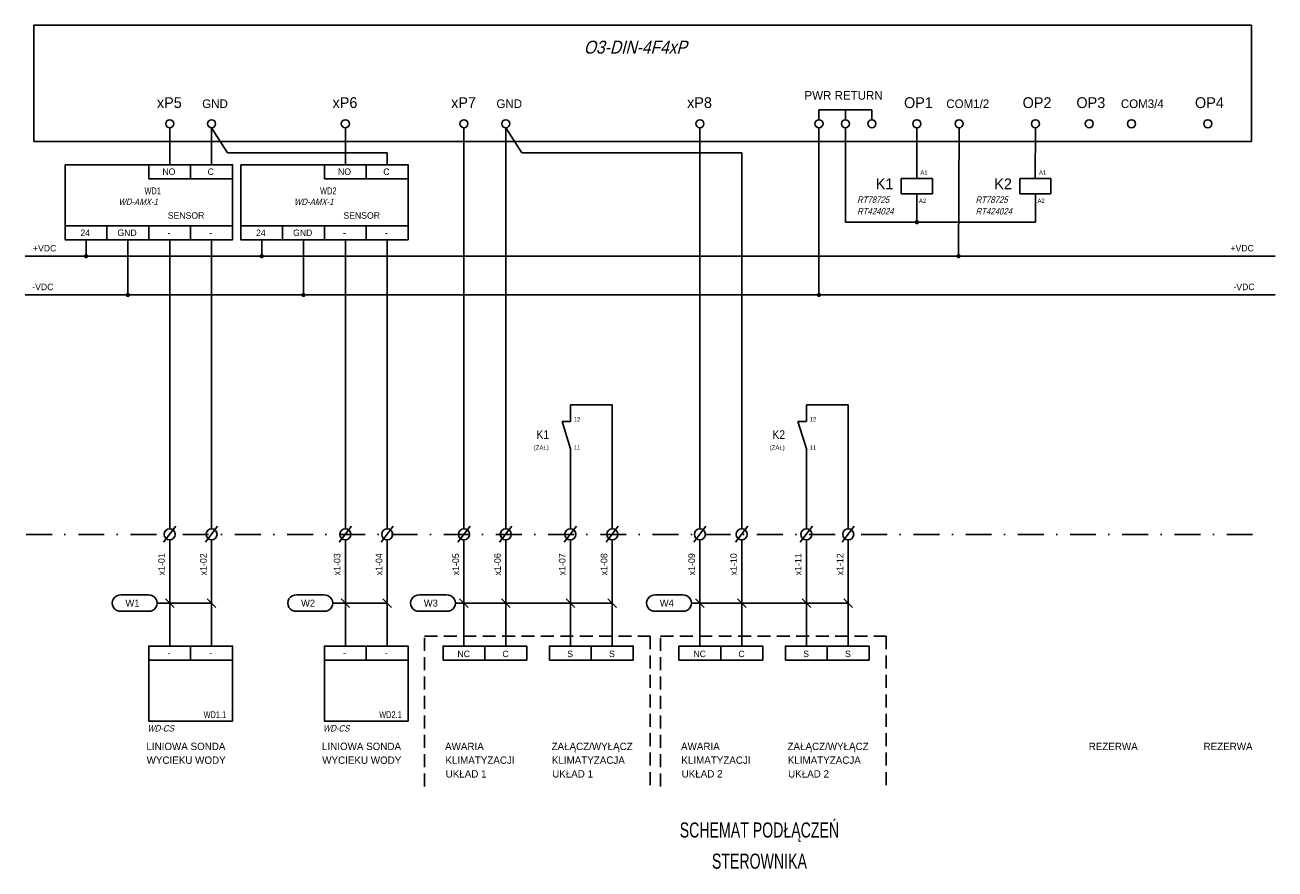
# Model space of a CAD drawing. Extents: x 5 to 295, y 3 to 199.
import ezdxf
from ezdxf.enums import TextEntityAlignment as Align

# ---------------------------------------------------------------- set-up
doc = ezdxf.new("R2010")
doc.units = 0
doc.header["$LTSCALE"] = 12
doc.header["$MEASUREMENT"] = 0
for name, pattern in [('DASHDOT', [1, 0.5, -0.25, 0, -0.25]), ('DASHDOTX2', [2, 1, -0.5, 0, -0.5]), ('HIDDEN', [0.375, 0.25, -0.125]), ('SOLID', [0])]:
    doc.linetypes.add(name, pattern=pattern)
doc.layers.get('0').update_dxf_attribs({"color": 3, "linetype": 'CONTINUOUS'})
for name, color, linetype in [('GROSZEK', 2, 'CONTINUOUS'), ('KONTUR', 7, 'CONTINUOUS'), ('OPISY', 3, 'CONTINUOUS'), ('OSIE', 2, 'DASHDOT'), ('WYMIARY', 1, 'CONTINUOUS')]:
    doc.layers.add(name, color=color, linetype=linetype)
doc.styles.add('POLSKIS', font='POLSKIS')

msp = doc.modelspace()

# ---------------------------------------------------------------- linework, layer by layer
at = {"color": 2}
for p, q in [((207.91, 163.54), (215.11, 163.54)), ((207.91, 159.94), (207.91, 163.54)), ((215.11, 163.54), (215.11, 159.94)), ((235.4, 163.54), (242.6, 163.54)), ((235.4, 159.94), (235.4, 163.54)), ((242.6, 163.54), (242.6, 159.94)), ((215.11, 159.94), (207.91, 159.94)), ((242.6, 159.94), (235.4, 159.94))]:
    msp.add_line(p, q, dxfattribs=at)
for centre in [(38.32, 176.21), (48.02, 176.21), (79.03, 176.21), (106.52, 176.21), (116.22, 176.21), (161.22, 176.21), (188.82, 176.21), (194.95, 176.21), (201.09, 176.21), (211.51, 176.21), (221.31, 176.21), (239, 176.21), (251.47, 176.21), (261.27, 176.21), (278.96, 176.21)]:
    msp.add_circle(centre, 0.937)
at = {"layer": 'GROSZEK', "color": 3}
for p, q in [((27.05, 67), (33.3, 67)), ((67.76, 67), (74.01, 67)), ((96.22, 67), (102.47, 67)), ((150.92, 67), (157.17, 67)), ((35.39, 65.12), (48.02, 65.12)), ((39.31, 64.12), (37.33, 66.11)), ((49.01, 64.12), (47.03, 66.11)), ((76.1, 65.12), (88.73, 65.12)), ((80.02, 64.12), (78.04, 66.11)), ((89.72, 64.12), (87.74, 66.11)), ((104.56, 65.12), (140.9, 65.12)), ((107.52, 64.13), (105.53, 66.11)), ((117.22, 64.13), (115.23, 66.11)), ((132.2, 64.13), (130.21, 66.11)), ((141.9, 64.13), (139.91, 66.11)), ((159.26, 65.12), (195.6, 65.12)), ((162.22, 64.13), (160.23, 66.11)), ((171.92, 64.13), (169.93, 66.11)), ((186.9, 64.13), (184.91, 66.11)), ((196.6, 64.13), (194.61, 66.11)), ((27.05, 63.23), (33.3, 63.23)), ((67.76, 63.23), (74.01, 63.23)), ((96.22, 63.23), (102.47, 63.23)), ((150.92, 63.23), (157.17, 63.23))]:
    msp.add_line(p, q, dxfattribs=at)
for centre, start, end in [((26.86, 65.12), 84.1439, 275.8561), ((33.5, 65.12), 264.1439, 95.8561), ((67.57, 65.12), 84.1439, 275.8561), ((74.21, 65.12), 264.1439, 95.8561), ((96.02, 65.12), 84.1439, 275.8561), ((102.66, 65.12), 264.1439, 95.8561), ((150.72, 65.12), 84.1439, 275.8561), ((157.36, 65.12), 264.1439, 95.8561)]:
    msp.add_arc(centre, 1.89, start, end, dxfattribs=at)
at = {"layer": 'KONTUR'}
for p, q in [((6.82, 199.09), (289.12, 199.09)), ((6.82, 172.08), (6.82, 199.09)), ((289.12, 199.09), (289.12, 172.08)), ((289.12, 172.08), (6.82, 172.08)), ((14.07, 166.7), (14.07, 149.3)), ((54.78, 166.7), (54.78, 149.3))]:
    msp.add_line(p, q, dxfattribs=at)
at = {"layer": 'KONTUR', "color": 1}
for p, q in [((188.82, 177.15), (188.82, 179.42)), ((188.82, 179.42), (201.09, 179.42)), ((194.95, 177.15), (194.95, 179.42)), ((201.09, 179.42), (201.09, 177.15)), ((188.82, 175.28), (188.82, 136.54)), ((194.95, 175.28), (194.95, 153.4))]:
    msp.add_line(p, q, dxfattribs=at)
at = {"layer": 'KONTUR', "color": 7}
for points in [[(14.07, 166.7), (52.87, 166.7), (52.87, 149.31), (14.07, 149.31)], [(33.47, 163.45), (43.17, 163.45), (43.17, 166.7), (33.47, 166.7)], [(43.17, 163.45), (52.87, 163.45), (52.87, 166.7), (43.17, 166.7)], [(52.87, 163.45), (52.87, 163.45), (52.87, 166.7), (52.87, 166.7)], [(52.87, 163.45), (52.87, 163.45), (52.87, 166.7), (52.87, 166.7)], [(54.78, 166.7), (93.58, 166.7), (93.58, 149.31), (54.78, 149.31)], [(74.18, 163.45), (83.88, 163.45), (83.88, 166.7), (74.18, 166.7)], [(83.88, 163.45), (93.58, 163.45), (93.58, 166.7), (83.88, 166.7)], [(93.58, 163.45), (93.58, 163.45), (93.58, 166.7), (93.58, 166.7)], [(93.58, 163.45), (93.58, 163.45), (93.58, 166.7), (93.58, 166.7)], [(14.07, 149.31), (23.77, 149.31), (23.77, 152.55), (14.07, 152.55)], [(23.77, 149.31), (33.47, 149.31), (33.47, 152.55), (23.77, 152.55)], [(33.47, 149.31), (43.17, 149.31), (43.17, 152.55), (33.47, 152.55)], [(43.17, 149.31), (52.87, 149.31), (52.87, 152.55), (43.17, 152.55)], [(52.87, 149.31), (52.87, 149.31), (52.87, 152.55), (52.87, 152.55)], [(52.87, 149.31), (52.87, 149.31), (52.87, 152.55), (52.87, 152.55)], [(54.78, 149.31), (64.48, 149.31), (64.48, 152.55), (54.78, 152.55)], [(64.48, 149.31), (74.18, 149.31), (74.18, 152.55), (64.48, 152.55)], [(74.18, 149.31), (83.88, 149.31), (83.88, 152.55), (74.18, 152.55)], [(83.88, 149.31), (93.58, 149.31), (93.58, 152.55), (83.88, 152.55)], [(93.58, 149.31), (93.58, 149.31), (93.58, 152.55), (93.58, 152.55)], [(93.58, 149.31), (93.58, 149.31), (93.58, 152.55), (93.58, 152.55)], [(33.47, 51.92), (43.17, 51.92), (43.17, 55.16), (33.47, 55.16)], [(43.17, 51.92), (52.87, 51.92), (52.87, 55.16), (43.17, 55.16)], [(52.87, 51.92), (52.87, 51.92), (52.87, 55.16), (52.87, 55.16)], [(52.87, 51.92), (52.87, 51.92), (52.87, 55.16), (52.87, 55.16)], [(74.18, 51.92), (83.88, 51.92), (83.88, 55.16), (74.18, 55.16)], [(83.88, 51.92), (93.58, 51.92), (93.58, 55.16), (83.88, 55.16)], [(93.58, 51.92), (93.58, 51.92), (93.58, 55.16), (93.58, 55.16)], [(93.58, 51.92), (93.58, 51.92), (93.58, 55.16), (93.58, 55.16)], [(101.67, 51.92), (111.37, 51.92), (111.37, 55.16), (101.67, 55.16)], [(111.37, 51.92), (121.07, 51.92), (121.07, 55.16), (111.37, 55.16)], [(126.35, 51.92), (136.05, 51.92), (136.05, 55.16), (126.35, 55.16)], [(136.05, 51.92), (145.75, 51.92), (145.75, 55.16), (136.05, 55.16)], [(156.37, 51.92), (166.07, 51.92), (166.07, 55.16), (156.37, 55.16)], [(166.07, 51.92), (175.77, 51.92), (175.77, 55.16), (166.07, 55.16)], [(181.05, 51.92), (190.75, 51.92), (190.75, 55.16), (181.05, 55.16)], [(190.75, 51.92), (200.45, 51.92), (200.45, 55.16), (190.75, 55.16)], [(33.47, 51.92), (52.87, 51.92), (52.87, 37.77), (33.47, 37.77)], [(74.18, 51.92), (93.58, 51.92), (93.58, 37.77), (74.18, 37.77)]]:
    msp.add_lwpolyline(points, close=True, dxfattribs=at)
at = {"layer": 'KONTUR', "color": 1, "const_width": 0.5}
for points in [[(211.26, 153.4, 1), (211.76, 153.4, 1)], [(18.68, 145.52, 1), (19.18, 145.52, 1)], [(59.39, 145.52, 1), (59.89, 145.52, 1)], [(220.93, 145.52, 1), (221.43, 145.52, 1)], [(28.37, 136.54, 1), (28.87, 136.54, 1)], [(69.08, 136.54, 1), (69.58, 136.54, 1)], [(188.57, 136.54, 1), (189.07, 136.54, 1)]]:
    msp.add_lwpolyline(points, format="xyb", close=True, dxfattribs=at)
at = {"layer": 'OSIE', "linetype": 'DASHDOTX2', "ltscale": 0.5}
msp.add_line((5.04, 81.04), (291.99, 81.04), dxfattribs=at)
at = {"layer": 'WYMIARY', "linetype": 'SOLID'}
for p, q in [((38.32, 166.7), (38.32, 175.28)), ((48.02, 166.7), (48.02, 175.28)), ((48.02, 175.28), (51.73, 169.49)), ((79.03, 166.7), (79.03, 175.28)), ((116.22, 175.28), (119.93, 169.49)), ((51.73, 169.49), (88.73, 169.49)), ((88.73, 166.7), (88.73, 169.49)), ((119.93, 169.49), (170.92, 169.49)), ((140.9, 111.03), (131.2, 111.03)), ((195.6, 111.03), (185.9, 111.03))]:
    msp.add_line(p, q, dxfattribs=at)
at = {"layer": 'WYMIARY'}
for p, q in [((106.52, 82.32), (106.52, 175.28)), ((116.22, 82.32), (116.22, 175.28)), ((161.22, 82.32), (161.22, 175.28)), ((211.51, 175.28), (211.48, 163.54)), ((239, 175.28), (238.97, 163.54)), ((170.92, 82.32), (170.92, 169.49)), ((211.51, 159.94), (211.51, 153.4)), ((239, 159.94), (239, 153.4)), ((18.93, 149.31), (18.93, 145.52)), ((28.62, 149.31), (28.62, 136.54)), ((38.33, 149.31), (38.33, 82.32)), ((48.03, 149.31), (48.03, 82.32)), ((59.64, 149.31), (59.64, 145.52)), ((69.33, 149.31), (69.33, 136.54)), ((79.04, 149.31), (79.04, 82.32)), ((88.74, 149.31), (88.74, 82.32)), ((131.2, 107.19), (131.2, 111.03)), ((140.9, 82.32), (140.9, 111.03)), ((185.9, 107.19), (185.9, 111.03)), ((195.6, 82.32), (195.6, 111.03)), ((131.2, 82.32), (131.2, 100.86)), ((185.9, 82.32), (185.9, 100.86)), ((36.89, 79.21), (39.72, 82.91)), ((46.59, 79.21), (49.42, 82.91)), ((77.6, 79.21), (80.43, 82.91)), ((87.3, 79.21), (90.13, 82.91)), ((105.1, 79.21), (107.93, 82.91)), ((114.8, 79.21), (117.63, 82.91)), ((129.78, 79.21), (132.61, 82.91)), ((139.48, 79.21), (142.31, 82.91)), ((159.8, 79.21), (162.63, 82.91)), ((169.5, 79.21), (172.33, 82.91)), ((184.48, 79.21), (187.31, 82.91)), ((194.18, 79.21), (197.01, 82.91)), ((38.32, 79.76), (38.32, 55.16)), ((48.02, 79.76), (48.02, 55.16)), ((79.03, 79.76), (79.03, 55.16)), ((88.73, 79.76), (88.73, 55.16)), ((106.52, 79.76), (106.52, 55.16)), ((116.22, 79.76), (116.22, 55.16)), ((131.2, 79.76), (131.2, 55.16)), ((140.9, 79.76), (140.9, 55.16)), ((161.22, 79.76), (161.22, 55.16)), ((170.92, 79.76), (170.92, 55.16)), ((185.9, 79.76), (185.9, 55.16)), ((195.6, 79.76), (195.6, 55.16))]:
    msp.add_line(p, q, dxfattribs=at)
at = {"layer": 'WYMIARY', "color": 30}
for p, q in [((221.31, 175.28), (221.18, 145.52)), ((4.77, 145.52), (294.54, 145.52)), ((4.77, 136.54), (294.54, 136.54))]:
    msp.add_line(p, q, dxfattribs=at)
at = {"layer": 'WYMIARY', "linetype": 'Continuous'}
msp.add_line((239, 153.4), (194.95, 153.4), dxfattribs=at)
at = {"layer": 'WYMIARY', "color": 2}
for p, q in [((131.2, 100.86), (129.26, 107.19)), ((129.26, 107.19), (131.2, 107.19)), ((185.9, 100.86), (183.96, 107.19)), ((183.96, 107.19), (185.9, 107.19))]:
    msp.add_line(p, q, dxfattribs=at)
at = {"layer": 'WYMIARY', "color": 6, "linetype": 'HIDDEN'}
for points in [[(97.37, 22.59), (97.37, 57.46), (149.71, 57.46), (149.71, 22.59)], [(152.07, 22.59), (152.07, 57.46), (204.41, 57.46), (204.41, 22.59)]]:
    msp.add_lwpolyline(points, dxfattribs=at)
at = {"layer": 'WYMIARY'}
for centre in [(38.32, 81.04), (48.02, 81.04), (79.03, 81.04), (88.73, 81.04), (106.52, 81.04), (116.22, 81.04), (131.2, 81.04), (140.9, 81.04), (161.22, 81.04), (170.92, 81.04), (185.9, 81.04), (195.6, 81.04)]:
    msp.add_circle(centre, 1.28, dxfattribs=at)

# ---------------------------------------------------------------- texts
at = {"style": 'POLSKIS', "oblique": 15, "width": 0.9}
for s, height, p in [('O3-DIN-4F4xP', 3, (134.31, 192.46)), ('RT78725', 1.5, (197.65, 157.86)), ('RT78725', 1.5, (225.13, 157.86)), ('WD-AMX-1', 1.5, (26.43, 157.35)), ('WD-AMX-1', 1.5, (67.14, 157.35)), ('RT424024', 1.5, (197.65, 155.18)), ('RT424024', 1.5, (225.13, 155.18)), ('WD-CS', 1.5, (33.13, 35.35)), ('WD-CS', 1.5, (73.84, 35.35))]:
    msp.add_text(s, height=height, dxfattribs=at).set_placement(p)
at = {"style": 'POLSKIS'}
for s, height, p in [('PWR RETURN', 2, (185.46, 181.79)), ('xP5', 2.5, (35.35, 179.85)), ('xP6', 2.5, (76.06, 179.85)), ('xP7', 2.5, (103.55, 179.85)), ('xP8', 2.5, (158.25, 179.85)), ('OP1', 2.5, (208.54, 179.85)), ('COM1/2', 2, (218.33, 179.85)), ('OP2', 2.5, (236.03, 179.85)), ('OP3', 2.5, (248.5, 179.85)), ('COM3/4', 2, (258.8, 179.85)), ('OP4', 2.5, (275.99, 179.85)), ('A1', 1.003, (212.32, 164.41)), ('A1', 1.003, (239.81, 164.41)), ('A2', 1.003, (211.99, 157.87)), ('A2', 1.003, (239.47, 157.87)), ('12', 1.003, (131.96, 107.22)), ('12', 1.003, (186.66, 107.22)), ('(ZAŁ)', 1.003, (122.72, 100.66)), ('11', 1.003, (131.96, 100.66)), ('(ZAŁ)', 1.003, (177.42, 100.66)), ('11', 1.003, (186.66, 100.66)), ('LINIOWA SONDA ', 1.7, (32.91, 31.06)), ('LINIOWA SONDA ', 1.7, (73.62, 31.06)), ('AWARIA', 1.7, (102.15, 31.06)), ('ZAŁĄCZ/WYŁĄCZ', 1.7, (126.83, 31.06)), ('AWARIA', 1.7, (156.85, 31.06)), ('ZAŁĄCZ/WYŁĄCZ', 1.7, (181.53, 31.06)), ('REZERWA', 1.7, (251.35, 31.06)), ('REZERWA', 1.7, (277.97, 31.06)), ('WYCIEKU WODY', 1.7, (32.97, 27.87)), ('WYCIEKU WODY', 1.7, (73.68, 27.87)), ('KLIMATYZACJI', 1.7, (102.22, 27.87)), ('KLIMATYZACJA', 1.7, (126.9, 27.87)), ('KLIMATYZACJI', 1.7, (156.92, 27.87)), ('KLIMATYZACJA', 1.7, (181.6, 27.87)), ('UKŁAD 1', 1.7, (102.29, 24.69)), ('UKŁAD 1', 1.7, (126.97, 24.69)), ('UKŁAD 2', 1.7, (156.99, 24.69)), ('UKŁAD 2', 1.7, (181.67, 24.69))]:
    msp.add_text(s, height=height, dxfattribs=at).set_placement(p)
at = {"color": 3, "style": 'POLSKIS'}
for p in [(45.85, 179.85), (114.05, 179.85)]:
    msp.add_text('GND', height=2, dxfattribs=at).set_placement(p)
at = {"color": 4, "style": 'POLSKIS'}
for s, p in [('K1', (206.06, 161.03)), ('K2', (233.55, 161.03))]:
    msp.add_text(s, height=2.5, dxfattribs=at).set_placement(p, align=Align.RIGHT)
at = {"color": 4, "style": 'POLSKIS', "width": 0.9}
for s, p in [('K1', (123.32, 103.17)), ('K2', (178.02, 103.17))]:
    msp.add_text(s, height=2, dxfattribs=at).set_placement(p)
at = {"layer": 'OPISY', "style": 'POLSKIS'}
for s, height, p in [('NO', 1.5, (38.13, 164.35)), ('C', 1.5, (47.83, 164.35)), ('NO', 1.5, (78.84, 164.35)), ('C', 1.5, (88.54, 164.35)), ('SENSOR', 1.5, (42.11, 154.2)), ('SENSOR', 1.5, (82.82, 154.2)), ('24', 1.5, (18.73, 150.2)), ('GND', 1.5, (28.43, 150.2)), ('-', 1.5, (38.13, 150.2)), ('-', 1.5, (47.83, 150.2)), ('24', 1.5, (59.44, 150.2)), ('GND', 1.5, (69.14, 150.2)), ('-', 1.5, (78.84, 150.2)), ('-', 1.5, (88.54, 150.2)), ('+VDC', 1.5, (9.33, 146.62)), ('+VDC', 1.5, (286.93, 146.62)), ('-VDC', 1.5, (8.91, 137.64)), ('-VDC', 1.5, (287.36, 137.64)), ('W1', 1.62, (29.68, 64.3)), ('W2', 1.62, (70.39, 64.3)), ('W3', 1.62, (98.85, 64.3)), ('W4', 1.62, (153.55, 64.3)), ('-', 1.5, (38.13, 52.82)), ('-', 1.5, (47.83, 52.82)), ('-', 1.5, (78.84, 52.82)), ('-', 1.5, (88.54, 52.82)), ('NC', 1.5, (106.46, 52.6)), ('C', 1.5, (116.16, 52.6)), ('S', 1.5, (131.14, 52.6)), ('S', 1.5, (140.84, 52.6)), ('NC', 1.5, (161.16, 52.6)), ('C', 1.5, (170.86, 52.6)), ('S', 1.5, (185.84, 52.6)), ('S', 1.5, (195.54, 52.6))]:
    msp.add_text(s, height=height, dxfattribs=at).set_placement(p, align=Align.CENTER)
at = {"layer": 'OPISY', "color": 4, "style": 'POLSKIS', "width": 0.8}
for s, p in [('WD1', (36.27, 159.86)), ('WD2', (76.98, 159.86)), ('WD1.1', (51.4, 38.46)), ('WD2.1', (92.11, 38.46))]:
    msp.add_text(s, height=1.6, dxfattribs=at).set_placement(p, align=Align.RIGHT)
at = {"layer": 'OPISY', "style": 'POLSKIS'}
for s, p in [('x1-01', (37.18, 71.55)), ('x1-02', (46.88, 71.55)), ('x1-03', (77.89, 71.55)), ('x1-04', (87.59, 71.55)), ('x1-05', (105.38, 71.55)), ('x1-06', (115.08, 71.55)), ('x1-07', (130.06, 71.55)), ('x1-08', (139.76, 71.55)), ('x1-09', (160.08, 71.55)), ('x1-10', (169.78, 71.55)), ('x1-11', (184.76, 71.55)), ('x1-12', (194.46, 71.55))]:
    msp.add_text(s, height=1.53, rotation=90, dxfattribs=at).set_placement(p)
at = {"layer": 'OPISY', "color": 4, "style": 'POLSKIS', "width": 0.7}
for s, p in [('SCHEMAT PODŁĄCZEŃ', (175.02, 10.78)), ('STEROWNIKA', (175.02, 3.56))]:
    msp.add_text(s, height=3.5, dxfattribs=at).set_placement(p, align=Align.CENTER)

doc.saveas('drawing.dxf')
